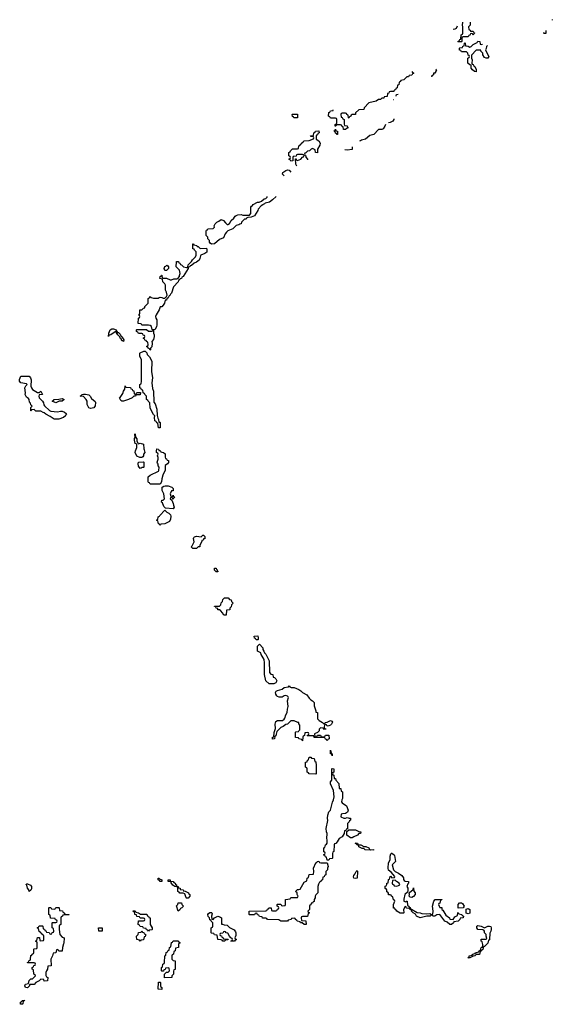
# Model space of a CAD drawing. Header units: inches. Extents: x 2381442 to 2565767, y 380187 to 487173.
# Tile 7 of 11: x 2541675 to 2548108, y 470246 to 482135. Entities that reach past the tile are written whole.
import ezdxf

# ---------------------------------------------------------------- set-up
doc = ezdxf.new("R2010")
doc.units = ezdxf.units.IN
doc.header["$MEASUREMENT"] = 0
doc.layers.add('C5447', color=7, linetype='Continuous')
doc.layers.add('C5448', color=7, linetype='Continuous')

msp = doc.modelspace()

# ---------------------------------------------------------------- linework, layer by layer
at = {"layer": 'C5447', "color": 6}
msp.add_lwpolyline([(2544772, 480000), (2544730, 479959), (2544691, 479930), (2544640, 479920), (2544631, 479910), (2544615, 479905), (2544610, 479898), (2544591, 479889), (2544554, 479846), (2544551, 479830), (2544510, 479768), (2544469, 479749), (2544432, 479748), (2544418, 479742), (2544410, 479726), (2544390, 479726), (2544354, 479690), (2544350, 479668), (2544333, 479667), (2544322, 479658), (2544290, 479648), (2544250, 479608), (2544190, 479584), (2544171, 479570), (2544158, 479550), (2544138, 479502), (2544090, 479479), (2544030, 479429), (2543990, 479426), (2543976, 479436), (2543968, 479448), (2543966, 479470), (2543948, 479488), (2543946, 479510), (2543926, 479530), (2543927, 479587), (2543930, 479594), (2543942, 479598), (2543946, 479610), (2544010, 479612), (2544029, 479631), (2544026, 479646), (2544035, 479670), (2544056, 479690), (2544080, 479700), (2544110, 479723), (2544136, 479710), (2544160, 479680), (2544182, 479662), (2544190, 479662), (2544210, 479672), (2544229, 479710), (2544262, 479738), (2544277, 479763), (2544290, 479771), (2544310, 479778), (2544350, 479782), (2544370, 479774), (2544450, 479774), (2544467, 479793), (2544468, 479870), (2544475, 479885), (2544488, 479892), (2544495, 479905), (2544548, 479932), (2544567, 479933), (2544596, 479944), (2544626, 479970), (2544650, 479974), (2544666, 479990), (2544666, 479999)], dxfattribs=at)
for points in [[(2543853, 479373), (2543930, 479374), (2543936, 479356), (2543934, 479326), (2543912, 479310), (2543865, 479290), (2543858, 479282), (2543851, 479250), (2543841, 479230), (2543810, 479207), (2543784, 479196), (2543750, 479167), (2543736, 479164), (2543730, 479149), (2543712, 479148), (2543711, 479130), (2543650, 479034), (2543635, 479025), (2543630, 479010), (2543614, 479006), (2543610, 478998), (2543594, 478986), (2543590, 478970), (2543533, 478907), (2543510, 478834), (2543498, 478822), (2543490, 478804), (2543481, 478799), (2543470, 478778), (2543454, 478766), (2543450, 478749), (2543432, 478748), (2543425, 478710), (2543410, 478688), (2543390, 478666), (2543370, 478666), (2543358, 478630), (2543323, 478570), (2543316, 478550), (2543318, 478530), (2543331, 478511), (2543330, 478448), (2543326, 478430), (2543310, 478395), (2543291, 478389), (2543290, 478350), (2543299, 478330), (2543299, 478310), (2543290, 478274), (2543271, 478250), (2543275, 478230), (2543270, 478186), (2543254, 478170), (2543254, 478150), (2543250, 478146), (2543242, 478162), (2543227, 478167), (2543222, 478182), (2543206, 478190), (2543222, 478198), (2543226, 478210), (2543222, 478242), (2543207, 478247), (2543202, 478262), (2543187, 478267), (2543182, 478282), (2543166, 478290), (2543182, 478298), (2543186, 478310), (2543182, 478322), (2543167, 478327), (2543162, 478342), (2543150, 478346), (2543110, 478346), (2543102, 478362), (2543086, 478370), (2543086, 478390), (2543090, 478394), (2543207, 478393), (2543230, 478374), (2543270, 478374), (2543282, 478378), (2543286, 478390), (2543275, 478395), (2543268, 478430), (2543250, 478442), (2543230, 478448), (2543150, 478448), (2543142, 478462), (2543108, 478468), (2543109, 478531), (2543122, 478538), (2543126, 478550), (2543122, 478562), (2543109, 478570), (2543122, 478578), (2543126, 478590), (2543128, 478630), (2543150, 478632), (2543170, 478652), (2543186, 478654), (2543188, 478670), (2543226, 478710), (2543226, 478770), (2543242, 478778), (2543248, 478792), (2543262, 478782), (2543293, 478773), (2543347, 478773), (2543358, 478782), (2543370, 478785), (2543390, 478782), (2543410, 478772), (2543430, 478774), (2543450, 478794), (2543458, 478810), (2543450, 478846), (2543435, 478870), (2543438, 478930), (2543430, 478946), (2543406, 478970), (2543402, 479002), (2543369, 479009), (2543370, 479034), (2543382, 479038), (2543386, 479050), (2543391, 479051), (2543398, 479018), (2543410, 479014), (2543450, 479014), (2543493, 478993), (2543510, 478992), (2543536, 479004), (2543575, 479005), (2543586, 479010), (2543607, 479033), (2543607, 479047), (2543615, 479070), (2543606, 479110), (2543566, 479150), (2543568, 479210), (2543570, 479214), (2543593, 479213), (2543598, 479198), (2543610, 479194), (2543618, 479178), (2543630, 479174), (2543654, 479150), (2543690, 479142), (2543698, 479142), (2543706, 479150), (2543710, 479174), (2543750, 479214), (2543763, 479237), (2543798, 479270), (2543808, 479290), (2543806, 479330), (2543786, 479350), (2543782, 479362), (2543768, 479368), (2543768, 479430), (2543774, 479430), (2543778, 479418), (2543814, 479410), (2543818, 479398), (2543830, 479394)], [(2543430, 479106), (2543419, 479130), (2543430, 479153), (2543442, 479158), (2543451, 479171), (2543464, 479164), (2543474, 479150), (2543474, 479130), (2543450, 479106)], [(2542853, 478353), (2542862, 478358), (2542870, 478356), (2542890, 478337), (2542897, 478317), (2542910, 478307), (2542935, 478270), (2542930, 478248), (2542919, 478259), (2542910, 478259), (2542900, 478280), (2542890, 478290), (2542885, 478305), (2542861, 478330), (2542846, 478354), (2542846, 478366), (2542830, 478364), (2542776, 478330), (2542755, 478325), (2542749, 478309), (2542750, 478350), (2542768, 478390), (2542790, 478400), (2542810, 478402), (2542839, 478390), (2542840, 478380), (2542853, 478367)], [(2543354, 477274), (2543366, 477274), (2543370, 477272), (2543371, 477269), (2543370, 477206), (2543350, 477208), (2543342, 477262), (2543330, 477266), (2543322, 477282), (2543308, 477290), (2543302, 477330), (2543308, 477350), (2543290, 477368), (2543250, 477446), (2543246, 477510), (2543226, 477530), (2543222, 477542), (2543206, 477550), (2543206, 477590), (2543186, 477610), (2543182, 477622), (2543166, 477630), (2543162, 477662), (2543147, 477667), (2543142, 477682), (2543126, 477690), (2543128, 477730), (2543142, 477738), (2543148, 477770), (2543148, 478028), (2543128, 478070), (2543127, 478107), (2543130, 478114), (2543173, 478133), (2543190, 478134), (2543210, 478114), (2543214, 478090), (2543245, 478065), (2543270, 478012), (2543267, 477887), (2543280, 477810), (2543272, 477750), (2543281, 477681), (2543290, 477651), (2543297, 477517), (2543310, 477498), (2543330, 477432), (2543337, 477357), (2543344, 477324), (2543351, 477309)], [(2541890, 477634), (2541910, 477634), (2541931, 477650), (2541950, 477610), (2541910, 477606), (2541905, 477590), (2541911, 477570), (2541951, 477530), (2541961, 477510), (2541966, 477486), (2541974, 477474), (2542035, 477415), (2542050, 477407), (2542130, 477399), (2542170, 477408), (2542190, 477408), (2542216, 477396), (2542238, 477378), (2542241, 477370), (2542233, 477367), (2542228, 477350), (2542204, 477330), (2542150, 477310), (2542090, 477310), (2542045, 477345), (2541993, 477370), (2541970, 477388), (2541958, 477390), (2541930, 477408), (2541872, 477408), (2541850, 477426), (2541818, 477422), (2541814, 477410), (2541809, 477410), (2541810, 477454), (2541826, 477470), (2541810, 477486), (2541805, 477505), (2541795, 477515), (2541788, 477550), (2541780, 477560), (2541756, 477576), (2541741, 477610), (2541747, 477630), (2541739, 477690), (2541750, 477714), (2541766, 477730), (2541756, 477736), (2541688, 477750), (2541675, 477770), (2541675, 477790), (2541688, 477830), (2541791, 477830), (2541805, 477810), (2541813, 477787), (2541811, 477710), (2541816, 477690), (2541830, 477671)], [(2543070, 477614), (2543082, 477618), (2543090, 477634), (2543133, 477633), (2543130, 477606), (2543090, 477606), (2543078, 477602), (2543072, 477588), (2543053, 477587), (2543032, 477568), (2542990, 477548), (2542930, 477528), (2542910, 477528), (2542895, 477535), (2542882, 477570), (2542888, 477572), (2542919, 477621), (2542930, 477651), (2542946, 477674), (2542950, 477714), (2542958, 477698), (2543013, 477693), (2543018, 477678), (2543033, 477673), (2543038, 477658), (2543053, 477653), (2543058, 477618)], [(2542530, 477441), (2542510, 477449), (2542490, 477488), (2542490, 477530), (2542479, 477550), (2542445, 477585), (2542406, 477590), (2542422, 477598), (2542426, 477610), (2542446, 477614), (2542470, 477615), (2542510, 477606), (2542526, 477590), (2542541, 477561), (2542585, 477525), (2542590, 477512), (2542588, 477472), (2542570, 477450)], [(2542110, 477509), (2542068, 477530), (2542082, 477538), (2542090, 477550), (2542150, 477553), (2542190, 477561), (2542212, 477550), (2542190, 477529), (2542152, 477528)], [(2543110, 477014), (2543130, 477022), (2543172, 477010), (2543173, 476953), (2543180, 476940), (2543185, 476910), (2543172, 476890), (2543172, 476868), (2543164, 476856), (2543150, 476848), (2543128, 476848), (2543090, 476866), (2543070, 476909), (2543072, 476930), (2543090, 476970), (2543089, 477009), (2543070, 477018), (2543063, 477057), (2543062, 477078), (2543068, 477090), (2543066, 477130), (2543070, 477134), (2543073, 477093), (2543092, 477072), (2543092, 477050), (2543102, 477022)], [(2543250, 476526), (2543242, 476542), (2543230, 476546), (2543227, 476553), (2543227, 476613), (2543250, 476634), (2543350, 476682), (2543354, 476690), (2543358, 476730), (2543348, 476748), (2543347, 476767), (2543338, 476778), (2543335, 476790), (2543346, 476830), (2543346, 476850), (2543338, 476870), (2543346, 476890), (2543342, 476902), (2543328, 476908), (2543326, 476930), (2543330, 476952), (2543352, 476950), (2543354, 476934), (2543370, 476932), (2543378, 476918), (2543390, 476911), (2543414, 476910), (2543432, 476892), (2543433, 476853), (2543438, 476838), (2543450, 476834), (2543458, 476818), (2543471, 476811), (2543471, 476789), (2543462, 476770), (2543434, 476750), (2543434, 476690), (2543416, 476664), (2543405, 476635), (2543391, 476590), (2543387, 476553), (2543370, 476528)], [(2543130, 476715), (2543110, 476742), (2543106, 476770), (2543110, 476792), (2543170, 476794), (2543174, 476790), (2543174, 476730), (2543170, 476728), (2543153, 476727), (2543142, 476718)], [(2543510, 476374), (2543522, 476378), (2543530, 476392), (2543534, 476374), (2543551, 476370), (2543538, 476362), (2543530, 476346), (2543526, 476346), (2543522, 476362), (2543510, 476366), (2543498, 476362), (2543494, 476350), (2543514, 476334), (2543530, 476294), (2543531, 476271), (2543542, 476250), (2543530, 476228), (2543436, 476236), (2543418, 476258), (2543402, 476302), (2543388, 476308), (2543390, 476334), (2543410, 476334), (2543426, 476350), (2543418, 476410), (2543398, 476450), (2543395, 476470), (2543398, 476490), (2543417, 476503), (2543433, 476507), (2543470, 476506), (2543514, 476490), (2543530, 476474), (2543530, 476446), (2543510, 476446), (2543494, 476410), (2543502, 476382)], [(2543370, 476028), (2543362, 476042), (2543350, 476046), (2543349, 476069), (2543342, 476082), (2543330, 476086), (2543330, 476094), (2543342, 476098), (2543346, 476130), (2543362, 476138), (2543366, 476150), (2543430, 476214), (2543452, 476190), (2543477, 476177), (2543495, 476155), (2543499, 476139), (2543496, 476104), (2543485, 476075), (2543430, 476048), (2543378, 476042)], [(2543768, 475748), (2543746, 475770), (2543757, 475783), (2543781, 475830), (2543775, 475870), (2543778, 475882), (2543788, 475892), (2543810, 475898), (2543868, 475892), (2543886, 475910), (2543894, 475910), (2543910, 475894), (2543910, 475868), (2543894, 475866), (2543891, 475849), (2543874, 475846), (2543874, 475834), (2543852, 475790), (2543851, 475769), (2543830, 475768), (2543810, 475749)], [(2544050, 475466), (2544030, 475486), (2544027, 475513), (2544050, 475511), (2544054, 475494), (2544062, 475490), (2544062, 475482), (2544070, 475474), (2544070, 475466)], [(2544150, 474944), (2544138, 474950), (2544129, 474969), (2544100, 475000), (2544089, 475009), (2544070, 475009), (2544067, 475027), (2544050, 475029), (2544046, 475046), (2544029, 475050), (2544030, 475054), (2544090, 475054), (2544106, 475070), (2544108, 475092), (2544126, 475110), (2544130, 475134), (2544148, 475152), (2544170, 475154), (2544192, 475152), (2544210, 475134), (2544231, 475131), (2544234, 475110), (2544252, 475090), (2544234, 475070), (2544230, 475046), (2544214, 475030), (2544213, 475007), (2544174, 475006), (2544170, 474946)], [(2544530, 474646), (2544522, 474662), (2544510, 474666), (2544509, 474691), (2544550, 474694), (2544554, 474670), (2544554, 474650), (2544550, 474646)], [(2544690, 474115), (2544650, 474150), (2544630, 474230), (2544630, 474350), (2544633, 474370), (2544629, 474409), (2544590, 474468), (2544588, 474488), (2544549, 474510), (2544548, 474572), (2544570, 474594), (2544611, 474551), (2544611, 474530), (2544625, 474510), (2544631, 474491), (2544650, 474472), (2544690, 474392), (2544693, 474253), (2544710, 474234), (2544734, 474230), (2544738, 474198), (2544753, 474193), (2544770, 474174), (2544782, 474150), (2544770, 474128), (2544744, 474116)], [(2545350, 473634), (2545362, 473638), (2545366, 473650), (2545387, 473653), (2545430, 473672), (2545444, 473664), (2545452, 473652), (2545442, 473630), (2545430, 473618), (2545410, 473608), (2545390, 473606), (2545382, 473622), (2545370, 473626), (2545358, 473622), (2545354, 473590), (2545358, 473578), (2545373, 473573), (2545373, 473567), (2545350, 473566), (2545342, 473582), (2545310, 473586), (2545294, 473570), (2545292, 473548), (2545273, 473527), (2545234, 473510), (2545238, 473478), (2545250, 473474), (2545262, 473478), (2545270, 473494), (2545310, 473494), (2545318, 473478), (2545330, 473474), (2545362, 473478), (2545370, 473494), (2545410, 473494), (2545414, 473450), (2545398, 473442), (2545390, 473426), (2545382, 473442), (2545370, 473446), (2545362, 473462), (2545348, 473468), (2545230, 473466), (2545226, 473486), (2545150, 473486), (2545147, 473493), (2545162, 473498), (2545166, 473510), (2545162, 473522), (2545150, 473526), (2545118, 473522), (2545114, 473490), (2545098, 473482), (2545094, 473470), (2545092, 473428), (2545086, 473430), (2545082, 473442), (2545046, 473450), (2545042, 473462), (2545007, 473467), (2545006, 473530), (2545010, 473534), (2545042, 473538), (2545046, 473550), (2545058, 473562), (2545058, 473618), (2545047, 473633), (2545047, 473647), (2545033, 473647), (2544990, 473669), (2544950, 473668), (2544911, 473629), (2544890, 473624), (2544859, 473601), (2544830, 473589), (2544781, 473539), (2544771, 473509), (2544770, 473486), (2544758, 473482), (2544752, 473450), (2544730, 473449), (2544730, 473472), (2544746, 473474), (2544749, 473529), (2544763, 473577), (2544761, 473630), (2544770, 473662), (2544790, 473671), (2544850, 473671), (2544869, 473690), (2544878, 473702), (2544890, 473742), (2544905, 473770), (2544909, 473811), (2544919, 473841), (2544908, 473910), (2544922, 473950), (2544919, 473959), (2544910, 473968), (2544890, 473974), (2544870, 473969), (2544845, 473955), (2544810, 473956), (2544790, 473963), (2544779, 473970), (2544769, 473990), (2544766, 474010), (2544773, 474027), (2544790, 474036), (2544846, 474050), (2544868, 474072), (2544922, 474078), (2544930, 474092), (2544938, 474078), (2544953, 474073), (2544992, 474072), (2545047, 474047), (2545071, 474031), (2545090, 474012), (2545142, 473982), (2545170, 473942), (2545190, 473922), (2545211, 473911), (2545232, 473890), (2545232, 473850), (2545252, 473788), (2545252, 473772), (2545271, 473770), (2545273, 473693), (2545291, 473671), (2545334, 473650)], [(2545450, 473246), (2545446, 473266), (2545429, 473270), (2545430, 473314), (2545438, 473278), (2545451, 473270)], [(2545250, 473026), (2545170, 473028), (2545162, 473042), (2545146, 473050), (2545146, 473090), (2545142, 473102), (2545126, 473110), (2545129, 473169), (2545147, 473173), (2545150, 473194), (2545162, 473198), (2545168, 473212), (2545170, 473231), (2545190, 473232), (2545198, 473218), (2545230, 473212), (2545238, 473178), (2545250, 473174), (2545254, 473130), (2545254, 473030)], [(2545590, 472494), (2545610, 472494), (2545630, 472502), (2545653, 472493), (2545670, 472492), (2545672, 472470), (2545658, 472462), (2545654, 472450), (2545634, 472430), (2545634, 472366), (2545618, 472362), (2545614, 472346), (2545598, 472342), (2545594, 472310), (2545571, 472270), (2545534, 472250), (2545510, 472206), (2545493, 472187), (2545478, 472182), (2545474, 472170), (2545471, 472090), (2545458, 472082), (2545453, 472067), (2545454, 472010), (2545450, 472006), (2545418, 472002), (2545410, 471986), (2545390, 471986), (2545382, 472022), (2545370, 472026), (2545362, 472042), (2545346, 472050), (2545362, 472058), (2545366, 472070), (2545362, 472082), (2545349, 472089), (2545350, 472134), (2545362, 472138), (2545368, 472170), (2545382, 472178), (2545387, 472193), (2545389, 472230), (2545384, 472250), (2545389, 472310), (2545379, 472330), (2545376, 472370), (2545396, 472464), (2545392, 472492), (2545397, 472530), (2545410, 472570), (2545428, 472592), (2545453, 472687), (2545467, 472713), (2545474, 472750), (2545467, 472827), (2545429, 472910), (2545430, 472934), (2545447, 472953), (2545446, 473090), (2545450, 473094), (2545471, 473090), (2545471, 473050), (2545458, 473042), (2545454, 473030), (2545458, 473018), (2545470, 473014), (2545474, 472974), (2545490, 472972), (2545492, 472952), (2545530, 472914), (2545533, 472853), (2545554, 472850), (2545558, 472818), (2545574, 472810), (2545572, 472730), (2545564, 472716), (2545563, 472690), (2545570, 472678), (2545622, 472642), (2545642, 472590), (2545633, 472567), (2545612, 472548), (2545573, 472547), (2545558, 472542), (2545554, 472510)], [(2545670, 472255), (2545628, 472290), (2545626, 472334), (2545646, 472350), (2545646, 472354), (2545730, 472352), (2545773, 472333), (2545794, 472330), (2545792, 472310), (2545772, 472308), (2545754, 472290), (2545710, 472269), (2545690, 472255)], [(2545913, 472113), (2545950, 472114), (2545950, 472106), (2545846, 472110), (2545830, 472126), (2545810, 472128), (2545770, 472148), (2545766, 472166), (2545746, 472170), (2545742, 472182), (2545726, 472190), (2545754, 472190), (2545758, 472178), (2545772, 472172), (2545794, 472170), (2545830, 472151), (2545854, 472150), (2545890, 472134), (2545898, 472118)], [(2546338, 471482), (2546347, 471493), (2546353, 471493), (2546358, 471438), (2546374, 471430), (2546378, 471418), (2546390, 471414), (2546394, 471394), (2546406, 471394), (2546476, 471356), (2546510, 471351), (2546530, 471341), (2546590, 471338), (2546630, 471342), (2546650, 471332), (2546666, 471334), (2546669, 471370), (2546661, 471430), (2546675, 471490), (2546691, 471511), (2546772, 471512), (2546773, 471507), (2546758, 471502), (2546750, 471466), (2546738, 471462), (2546734, 471450), (2546742, 471430), (2546750, 471414), (2546774, 471414), (2546774, 471390), (2546784, 471384), (2546823, 471323), (2546866, 471290), (2546870, 471274), (2546910, 471272), (2546930, 471302), (2546962, 471318), (2546966, 471350), (2546970, 471354), (2546978, 471338), (2547014, 471330), (2547018, 471318), (2547034, 471310), (2547032, 471290), (2546994, 471286), (2546992, 471270), (2546972, 471250), (2546918, 471242), (2546914, 471230), (2546890, 471209), (2546870, 471209), (2546839, 471239), (2546810, 471250), (2546750, 471329), (2546715, 471325), (2546690, 471310), (2546666, 471310), (2546662, 471322), (2546650, 471326), (2546634, 471310), (2546591, 471309), (2546510, 471290), (2546469, 471310), (2546455, 471335), (2546429, 471349), (2546409, 471369), (2546406, 471386), (2546386, 471390), (2546382, 471402), (2546348, 471408), (2546342, 471422), (2546330, 471426), (2546312, 471390), (2546314, 471350), (2546310, 471346), (2546272, 471348), (2546250, 471358), (2546229, 471370), (2546222, 471382), (2546208, 471390), (2546206, 471406), (2546190, 471408), (2546190, 471450), (2546206, 471490), (2546202, 471502), (2546190, 471506), (2546182, 471542), (2546166, 471550), (2546162, 471562), (2546148, 471568), (2546130, 471569), (2546128, 471588), (2546122, 471602), (2546110, 471606), (2546108, 471628), (2546102, 471642), (2546090, 471646), (2546089, 471651), (2546090, 471674), (2546102, 471678), (2546108, 471692), (2546109, 471710), (2546126, 471714), (2546129, 471749), (2546130, 471752), (2546142, 471758), (2546148, 471790), (2546152, 471792), (2546170, 471774), (2546202, 471778), (2546206, 471790), (2546160, 471840), (2546130, 471864), (2546124, 471890), (2546130, 471954), (2546149, 471990), (2546150, 472034), (2546158, 472062), (2546166, 472070), (2546169, 472071), (2546198, 472050), (2546202, 472042), (2546214, 471970), (2546174, 471930), (2546191, 471870), (2546210, 471850), (2546251, 471830), (2546290, 471802), (2546310, 471772), (2546311, 471751), (2546320, 471740), (2546331, 471731), (2546371, 471730), (2546371, 471710), (2546361, 471699), (2546351, 471670), (2546361, 471650), (2546364, 471616), (2546358, 471602), (2546325, 471570), (2546314, 471514), (2546314, 471490)], [(2545313, 471953), (2545390, 471954), (2545402, 471910), (2545394, 471890), (2545394, 471870), (2545374, 471850), (2545372, 471808), (2545358, 471802), (2545353, 471787), (2545338, 471782), (2545333, 471747), (2545318, 471742), (2545314, 471730), (2545298, 471722), (2545284, 471696), (2545274, 471670), (2545274, 471590), (2545252, 471568), (2545242, 471550), (2545245, 471530), (2545232, 471510), (2545232, 471488), (2545218, 471482), (2545212, 471468), (2545194, 471466), (2545192, 471448), (2545178, 471442), (2545174, 471430), (2545174, 471390), (2545154, 471370), (2545158, 471358), (2545174, 471350), (2545158, 471342), (2545153, 471307), (2545090, 471306), (2545078, 471302), (2545074, 471290), (2545078, 471258), (2545133, 471253), (2545134, 471210), (2545130, 471208), (2545110, 471208), (2545088, 471228), (2545066, 471230), (2545062, 471242), (2545026, 471250), (2545022, 471262), (2545006, 471270), (2545002, 471282), (2544990, 471286), (2544958, 471282), (2544954, 471270), (2544918, 471262), (2544910, 471249), (2544830, 471249), (2544807, 471267), (2544670, 471269), (2544662, 471282), (2544647, 471287), (2544608, 471288), (2544602, 471302), (2544570, 471306), (2544562, 471322), (2544547, 471327), (2544542, 471342), (2544530, 471346), (2544518, 471342), (2544510, 471326), (2544450, 471328), (2544446, 471330), (2544446, 471370), (2544650, 471374), (2544662, 471378), (2544670, 471394), (2544682, 471398), (2544686, 471410), (2544710, 471412), (2544714, 471410), (2544718, 471378), (2544730, 471374), (2544770, 471374), (2544782, 471378), (2544787, 471393), (2544802, 471398), (2544806, 471410), (2544802, 471422), (2544786, 471430), (2544786, 471450), (2544790, 471454), (2544830, 471454), (2544838, 471438), (2544850, 471434), (2544882, 471438), (2544886, 471450), (2544886, 471510), (2544942, 471518), (2544950, 471534), (2545030, 471534), (2545038, 471550), (2545036, 471556), (2545026, 471570), (2545026, 471590), (2545008, 471610), (2545030, 471631), (2545048, 471632), (2545062, 471638), (2545110, 471722), (2545142, 471738), (2545148, 471770), (2545162, 471778), (2545170, 471812), (2545222, 471818), (2545228, 471850), (2545222, 471890), (2545250, 471954), (2545262, 471958), (2545266, 471970), (2545290, 471974), (2545298, 471958)], [(2545730, 471765), (2545710, 471769), (2545707, 471787), (2545710, 471802), (2545723, 471817), (2545738, 471850), (2545750, 471862), (2545756, 471850), (2545750, 471770)], [(2543390, 471729), (2543370, 471729), (2543362, 471742), (2543346, 471750), (2543346, 471770), (2543354, 471770), (2543362, 471762), (2543392, 471750), (2543394, 471730)], [(2543652, 471612), (2543664, 471616), (2543682, 471610), (2543714, 471590), (2543719, 471579), (2543731, 471570), (2543731, 471550), (2543710, 471526), (2543690, 471526), (2543686, 471530), (2543670, 471578), (2543650, 471586), (2543610, 471586), (2543602, 471602), (2543586, 471610), (2543586, 471650), (2543582, 471662), (2543568, 471668), (2543549, 471669), (2543523, 471683), (2543506, 471714), (2543506, 471726), (2543469, 471729), (2543468, 471750), (2543491, 471750), (2543492, 471732), (2543530, 471730), (2543535, 471715), (2543553, 471710), (2543557, 471697), (2543571, 471690), (2543571, 471671), (2543591, 471670), (2543593, 471653), (2543612, 471650), (2543614, 471634), (2543650, 471630)], [(2546210, 471746), (2546178, 471742), (2546174, 471710), (2546178, 471698), (2546194, 471690), (2546198, 471678), (2546230, 471674), (2546250, 471682), (2546266, 471690), (2546258, 471710), (2546226, 471730)], [(2541790, 471609), (2541786, 471630), (2541770, 471649), (2541763, 471683), (2541748, 471692), (2541760, 471700), (2541770, 471701), (2541805, 471685), (2541818, 471670), (2541819, 471641), (2541810, 471626)], [(2546410, 471535), (2546390, 471538), (2546378, 471550), (2546382, 471570), (2546378, 471590), (2546382, 471598), (2546428, 471632), (2546430, 471651), (2546434, 471614), (2546451, 471590), (2546452, 471570), (2546430, 471549)], [(2542270, 471326), (2542213, 471327), (2542198, 471322), (2542194, 471310), (2542178, 471302), (2542174, 471290), (2542171, 471210), (2542158, 471202), (2542154, 471190), (2542152, 471148), (2542161, 471090), (2542190, 471058), (2542212, 471050), (2542210, 470986), (2542204, 470976), (2542191, 470930), (2542190, 470886), (2542150, 470886), (2542142, 470902), (2542130, 470906), (2542118, 470902), (2542113, 470867), (2542078, 470862), (2542072, 470830), (2542052, 470790), (2542054, 470710), (2542014, 470706), (2542011, 470670), (2541998, 470650), (2541992, 470630), (2541993, 470593), (2541998, 470578), (2542014, 470570), (2542012, 470530), (2541970, 470526), (2541966, 470546), (2541930, 470548), (2541911, 470529), (2541871, 470509), (2541850, 470486), (2541794, 470486), (2541792, 470470), (2541770, 470446), (2541747, 470447), (2541738, 470470), (2541746, 470490), (2541782, 470498), (2541790, 470534), (2541808, 470552), (2541830, 470552), (2541840, 470560), (2541866, 470590), (2541862, 470602), (2541848, 470608), (2541842, 470662), (2541826, 470670), (2541826, 470690), (2541842, 470698), (2541847, 470713), (2541862, 470718), (2541866, 470730), (2541862, 470742), (2541850, 470746), (2541770, 470746), (2541768, 470752), (2541782, 470758), (2541790, 470774), (2541802, 470778), (2541807, 470793), (2541810, 470834), (2541822, 470838), (2541826, 470850), (2541842, 470858), (2541846, 470870), (2541846, 470910), (2541850, 470914), (2541882, 470918), (2541886, 470930), (2541886, 470990), (2541882, 471002), (2541868, 471010), (2541882, 471018), (2541889, 471051), (2541913, 471053), (2541918, 471018), (2541930, 471014), (2541962, 471018), (2541966, 471030), (2541966, 471070), (2541962, 471082), (2541947, 471087), (2541942, 471102), (2541927, 471107), (2541922, 471122), (2541910, 471126), (2541902, 471162), (2541886, 471170), (2541902, 471178), (2541910, 471192), (2541950, 471194), (2541954, 471190), (2541958, 471158), (2541973, 471153), (2541978, 471138), (2541993, 471133), (2541998, 471118), (2542030, 471114), (2542038, 471098), (2542050, 471094), (2542062, 471098), (2542067, 471113), (2542082, 471118), (2542086, 471130), (2542082, 471162), (2542066, 471170), (2542066, 471230), (2542070, 471234), (2542110, 471234), (2542122, 471238), (2542126, 471250), (2542122, 471262), (2542107, 471267), (2542102, 471282), (2542047, 471287), (2542042, 471322), (2542026, 471330), (2542026, 471410), (2542030, 471414), (2542050, 471414), (2542058, 471398), (2542090, 471394), (2542102, 471398), (2542110, 471414), (2542150, 471414), (2542154, 471410), (2542158, 471378), (2542193, 471373), (2542198, 471358), (2542212, 471352), (2542218, 471338), (2542233, 471333), (2542274, 471330)], [(2543590, 471369), (2543570, 471434), (2543586, 471450), (2543589, 471471), (2543630, 471472), (2543634, 471450), (2543654, 471430), (2543634, 471410), (2543618, 471402), (2543610, 471386)], [(2546970, 471406), (2546969, 471450), (2546988, 471470), (2547010, 471471), (2547024, 471464), (2547042, 471430), (2547030, 471409)], [(2547090, 471338), (2547068, 471348), (2547067, 471393), (2547090, 471402), (2547110, 471392), (2547110, 471348)], [(2543133, 471333), (2543210, 471334), (2543214, 471314), (2543230, 471312), (2543234, 471294), (2543252, 471290), (2543251, 471210), (2543274, 471170), (2543274, 471150), (2543270, 471146), (2543238, 471142), (2543230, 471128), (2543222, 471142), (2543207, 471147), (2543202, 471162), (2543170, 471166), (2543162, 471182), (2543130, 471186), (2543122, 471202), (2543108, 471210), (2543110, 471254), (2543170, 471254), (2543182, 471258), (2543186, 471270), (2543182, 471282), (2543170, 471286), (2543130, 471286), (2543122, 471302), (2543090, 471308), (2543086, 471326), (2543066, 471330), (2543062, 471362), (2543047, 471367), (2543047, 471373), (2543070, 471374), (2543078, 471358), (2543110, 471352)], [(2544010, 471272), (2544029, 471291), (2544070, 471312), (2544100, 471300), (2544112, 471290), (2544114, 471214), (2544126, 471214), (2544144, 471204), (2544180, 471200), (2544210, 471172), (2544265, 471145), (2544282, 471122), (2544285, 471110), (2544284, 471076), (2544274, 471050), (2544278, 471038), (2544294, 471030), (2544278, 471022), (2544270, 471008), (2544226, 471010), (2544242, 471018), (2544246, 471030), (2544242, 471042), (2544227, 471047), (2544208, 471068), (2544190, 471106), (2544168, 471108), (2544162, 471122), (2544150, 471126), (2544138, 471122), (2544130, 471106), (2544098, 471102), (2544094, 471090), (2544098, 471078), (2544113, 471073), (2544118, 471058), (2544134, 471050), (2544138, 471038), (2544193, 471033), (2544190, 471026), (2544158, 471022), (2544154, 471010), (2544149, 471009), (2544130, 471008), (2544122, 471022), (2544110, 471026), (2544067, 471027), (2544062, 471082), (2544030, 471086), (2544022, 471102), (2543990, 471106), (2543986, 471110), (2543986, 471170), (2544002, 471178), (2544006, 471190), (2544006, 471230), (2543986, 471250), (2543982, 471262), (2543970, 471266), (2543966, 471290), (2543950, 471306), (2543949, 471331), (2543956, 471344), (2543970, 471354), (2543990, 471354), (2543994, 471350), (2543998, 471338), (2543992, 471310), (2543994, 471274)], [(2542630, 471128), (2542626, 471170), (2542671, 471171), (2542670, 471128)], [(2547290, 471171), (2547331, 471191), (2547350, 471191), (2547365, 471185), (2547371, 471171), (2547371, 471151), (2547367, 471130), (2547355, 471105), (2547351, 471029), (2547350, 471026), (2547338, 471022), (2547330, 470986), (2547290, 470946), (2547278, 470942), (2547270, 470906), (2547258, 470902), (2547254, 470890), (2547238, 470882), (2547230, 470848), (2547190, 470846), (2547174, 470830), (2547150, 470829), (2547110, 470808), (2547088, 470808), (2547102, 470818), (2547102, 470830), (2547139, 470841), (2547148, 470850), (2547165, 470855), (2547170, 470862), (2547178, 470862), (2547190, 470872), (2547222, 470878), (2547226, 470890), (2547242, 470898), (2547248, 470930), (2547266, 470934), (2547268, 470970), (2547262, 471002), (2547249, 471010), (2547249, 471031), (2547308, 471032), (2547318, 471042), (2547309, 471069), (2547309, 471090), (2547289, 471110), (2547288, 471128), (2547282, 471142), (2547267, 471147), (2547210, 471149), (2547198, 471170), (2547198, 471190), (2547210, 471198), (2547249, 471191)], [(2543130, 471008), (2543122, 471022), (2543090, 471028), (2543086, 471070), (2543106, 471090), (2543110, 471114), (2543142, 471118), (2543150, 471134), (2543158, 471118), (2543173, 471113), (2543178, 471098), (2543193, 471093), (2543193, 471073), (2543190, 471066), (2543178, 471062), (2543170, 471026), (2543138, 471022)], [(2543426, 470566), (2543426, 470610), (2543447, 470633), (2543470, 470634), (2543486, 470650), (2543482, 470682), (2543470, 470686), (2543438, 470682), (2543433, 470667), (2543418, 470662), (2543413, 470647), (2543390, 470646), (2543386, 470650), (2543386, 470690), (2543402, 470698), (2543406, 470730), (2543422, 470738), (2543426, 470750), (2543428, 470830), (2543442, 470838), (2543446, 470870), (2543462, 470878), (2543470, 470894), (2543482, 470898), (2543486, 470930), (2543502, 470938), (2543510, 470994), (2543522, 470998), (2543530, 471014), (2543587, 471013), (2543594, 471010), (2543598, 470998), (2543612, 470990), (2543598, 470982), (2543594, 470970), (2543594, 470930), (2543558, 470922), (2543552, 470890), (2543538, 470882), (2543532, 470850), (2543518, 470842), (2543514, 470830), (2543514, 470790), (2543530, 470774), (2543552, 470770), (2543554, 470730), (2543552, 470668), (2543538, 470662), (2543533, 470647), (2543532, 470608), (2543514, 470590), (2543514, 470570), (2543510, 470568)], [(2543390, 470426), (2543348, 470428), (2543350, 470514), (2543370, 470514), (2543374, 470510), (2543374, 470470), (2543378, 470458), (2543392, 470450)], [(2541710, 470246), (2541687, 470247), (2541686, 470270), (2541702, 470278), (2541707, 470293), (2541730, 470294), (2541733, 470287), (2541718, 470282), (2541714, 470250)]]:
    msp.add_lwpolyline(points, close=True, dxfattribs=at)
at = {"layer": 'C5448', "color": 6}
for points in [[(2547150, 481946), (2547142, 481962), (2547130, 481966), (2547118, 481962), (2547113, 481947), (2547098, 481942), (2547090, 481926), (2547030, 481926), (2547018, 481922), (2547014, 481910), (2547014, 481870), (2547010, 481866), (2546970, 481866), (2546966, 481870), (2546982, 481878), (2546990, 481894), (2547002, 481898), (2547008, 481950), (2547022, 481958), (2547027, 481973), (2547028, 482050), (2547022, 482070), (2547028, 482106)], [(2547114, 482105), (2547114, 482070), (2547094, 482050), (2547098, 482018), (2547114, 482010), (2547118, 481998), (2547150, 481994), (2547158, 481978), (2547174, 481970), (2547158, 481962), (2547150, 481946)], [(2548108, 482135), (2548107, 482130), (2548105, 482129)], [(2546910, 482015), (2546909, 482016)], [(2546957, 482058), (2546945, 482030), (2546930, 482019), (2546910, 482015)], [(2548010, 481966), (2548006, 481970), (2548006, 481981)], [(2548030, 482004), (2548030, 481968), (2548010, 481966)], [(2547323, 481823), (2547320, 481820), (2547311, 481809), (2547310, 481786), (2547302, 481770), (2547315, 481735), (2547342, 481690), (2547331, 481669), (2547309, 481669), (2547290, 481678), (2547269, 481710), (2547268, 481730), (2547246, 481754), (2547246, 481766), (2547190, 481766), (2547133, 481707), (2547131, 481670), (2547138, 481650), (2547134, 481610), (2547138, 481598), (2547150, 481594), (2547158, 481578), (2547171, 481570), (2547190, 481534), (2547190, 481506), (2547170, 481508), (2547142, 481530), (2547129, 481550), (2547126, 481586), (2547110, 481588), (2547089, 481609), (2547089, 481671), (2547102, 481678), (2547106, 481690), (2547102, 481702), (2547090, 481706), (2547086, 481730), (2547070, 481746), (2547010, 481746), (2547002, 481762), (2546987, 481767), (2546986, 481790), (2546990, 481794), (2547022, 481798), (2547027, 481813), (2547042, 481818), (2547046, 481850), (2547050, 481854), (2547054, 481850), (2547058, 481818), (2547090, 481814), (2547110, 481802), (2547126, 481810), (2547150, 481834), (2547202, 481858), (2547210, 481874), (2547233, 481873), (2547238, 481838), (2547250, 481834)], [(2547250, 481834), (2547265, 481841)], [(2546412, 481510), (2546418, 481498), (2546430, 481494), (2546430, 481486), (2546418, 481482), (2546410, 481466), (2546378, 481462), (2546370, 481446), (2546350, 481446), (2546314, 481410), (2546278, 481402), (2546273, 481387), (2546258, 481382), (2546253, 481347), (2546238, 481342), (2546234, 481310), (2546218, 481302), (2546213, 481287), (2546198, 481282), (2546192, 481268), (2546153, 481267), (2546138, 481262), (2546133, 481247), (2546118, 481242), (2546113, 481207), (2546078, 481202), (2546072, 481188), (2546050, 481188), (2546032, 481170), (2546010, 481169), (2545982, 481150), (2545891, 481129), (2545834, 481070), (2545831, 481049), (2545770, 481046), (2545732, 481008), (2545730, 480989), (2545692, 480988), (2545678, 480982), (2545674, 480970), (2545658, 480962), (2545650, 480946), (2545646, 480950), (2545642, 480982), (2545626, 480990), (2545622, 481002), (2545610, 481006), (2545570, 481006), (2545558, 481002), (2545554, 480990), (2545558, 480958), (2545570, 480954), (2545578, 480938), (2545594, 480930), (2545593, 480873), (2545598, 480858), (2545630, 480854), (2545634, 480834), (2545646, 480832)], [(2546701, 481536), (2546711, 481530), (2546702, 481518), (2546702, 481510), (2546690, 481489), (2546673, 481487), (2546671, 481470), (2546658, 481462), (2546650, 481448), (2546646, 481447)], [(2546186, 481169), (2546186, 481170), (2546188, 481171)], [(2546224, 481212), (2546227, 481233), (2546246, 481234)], [(2545641, 480828), (2545630, 480826), (2545610, 480808), (2545586, 480810), (2545582, 480842), (2545566, 480850), (2545562, 480862), (2545550, 480866), (2545510, 480866), (2545498, 480862), (2545494, 480850), (2545487, 480847), (2545486, 480870), (2545502, 480878), (2545506, 480890), (2545506, 480930), (2545502, 480942), (2545490, 480946), (2545427, 480947), (2545422, 480962), (2545406, 480970), (2545410, 481014), (2545422, 481018), (2545430, 481034), (2545462, 481038), (2545463, 481047)], [(2546194, 480936), (2546192, 480928), (2546181, 480910), (2546150, 480893), (2546128, 480891)], [(2545024, 480364), (2545009, 480391), (2545007, 480453), (2545013, 480453), (2545018, 480438), (2545030, 480434), (2545070, 480452), (2545090, 480474), (2545102, 480478), (2545106, 480490), (2545102, 480502), (2545090, 480506), (2545030, 480506), (2545018, 480502), (2545013, 480487), (2544978, 480482), (2544974, 480470), (2544974, 480430), (2544950, 480428), (2544942, 480442), (2544926, 480450), (2544942, 480458), (2544946, 480470), (2544942, 480482), (2544926, 480490), (2544926, 480530), (2544942, 480538), (2544946, 480550), (2544970, 480574), (2545030, 480574), (2545042, 480578), (2545047, 480613), (2545062, 480618), (2545067, 480633), (2545082, 480638), (2545087, 480653), (2545102, 480658), (2545108, 480672), (2545170, 480674), (2545222, 480698), (2545226, 480710), (2545222, 480722), (2545190, 480726), (2545187, 480733), (2545222, 480738), (2545226, 480770), (2545242, 480778), (2545246, 480790), (2545290, 480794), (2545292, 480768), (2545278, 480762), (2545270, 480746), (2545258, 480742), (2545254, 480730), (2545254, 480690), (2545290, 480672), (2545305, 480645), (2545302, 480618), (2545272, 480570), (2545273, 480527)], [(2546095, 480869), (2546087, 480850), (2546063, 480817), (2546050, 480809), (2546010, 480809), (2545951, 480749), (2545902, 480738), (2545850, 480693), (2545802, 480678), (2545790, 480670), (2545779, 480669)], [(2545273, 480527), (2545249, 480529), (2545242, 480562), (2545210, 480578), (2545194, 480570), (2545174, 480550), (2545150, 480546), (2545130, 480526), (2545118, 480522), (2545114, 480510), (2545118, 480498), (2545132, 480492), (2545133, 480473), (2545152, 480450), (2545152, 480441)], [(2545630, 480559), (2545603, 480562)], [(2545692, 480598), (2545690, 480569), (2545630, 480559)], [(2544869, 480248), (2544848, 480268), (2544855, 480290), (2544890, 480315), (2544910, 480321), (2544930, 480316), (2544948, 480292)]]:
    msp.add_lwpolyline(points, dxfattribs=at)
for points in [[(2545030, 480949), (2544986, 480950), (2544982, 480962), (2544970, 480966), (2544966, 480990), (2544970, 480994), (2545030, 480994)], [(2545510, 480748), (2545502, 480762), (2545490, 480766), (2545486, 480786), (2545468, 480790), (2545482, 480798), (2545490, 480814), (2545494, 480794), (2545512, 480790), (2545514, 480750)]]:
    msp.add_lwpolyline(points, close=True, dxfattribs=at)

doc.saveas('drawing.dxf')
